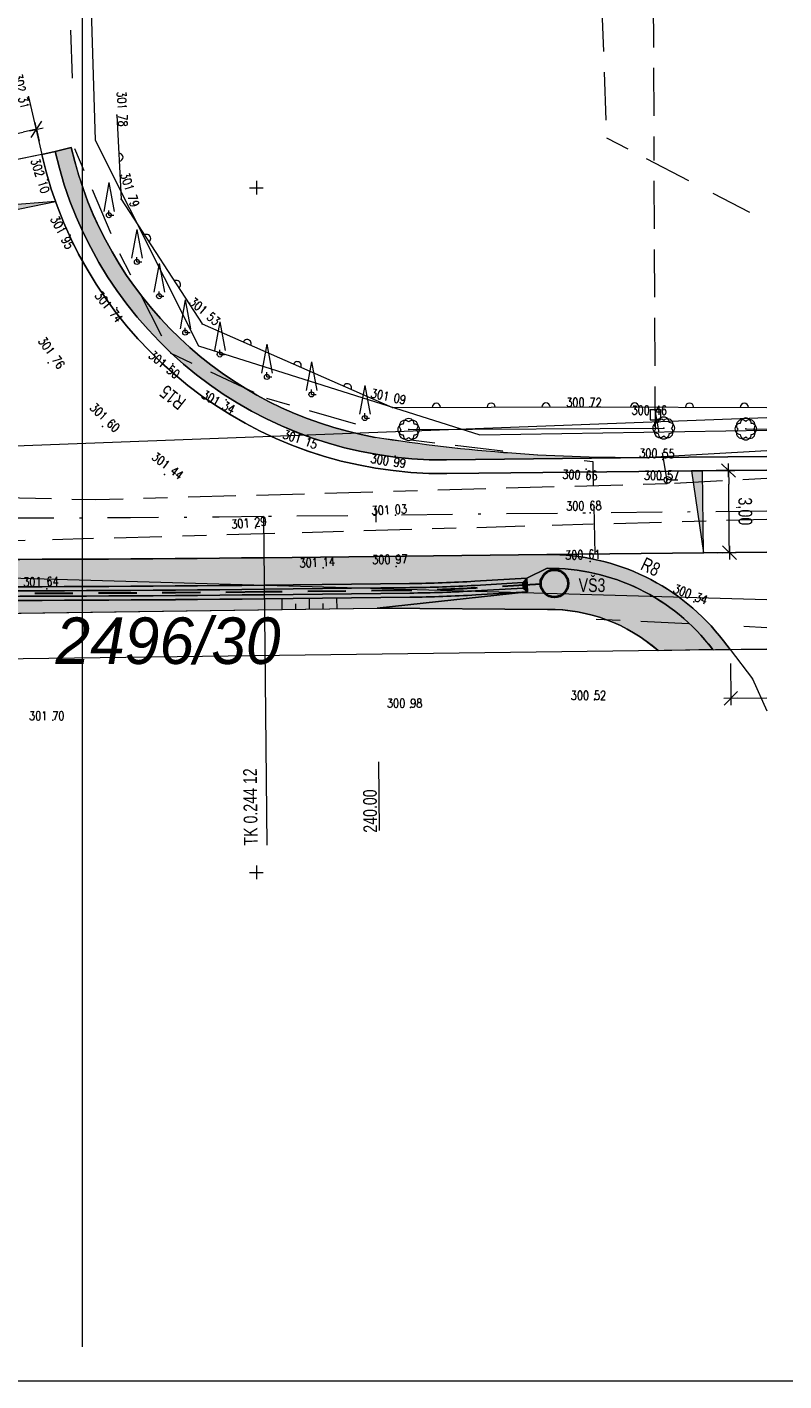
# Model space of a CAD drawing. Header units: metres. Extents: x -457068 to -456753, y -1111244 to -1111169.
# Tile 17 of 19: x -456833 to -456806, y -1111244 to -1111194. Entities that reach past the tile are written whole.
import ezdxf
from ezdxf.enums import TextEntityAlignment as Align

# ---------------------------------------------------------------- set-up
doc = ezdxf.new("R2010")
doc.units = ezdxf.units.M
doc.header["$MEASUREMENT"] = 0
for name, pattern in [('6.1622', [40, 3.5, -3, 7, -3, 3.5, 3.5, -3, 7, -3, 3.5]), ('6.2322', [40, 3.5, -3, 7, -4, 6, -3, 7, -3, 3.5]), ('6.6022', [39, 3.5, -3, 7, -6, -6, 7, -3, 3.5]), ('DGN Style 2', [9.310131, 5.586079, -3.724053]), ('DGN Style 4', [14.90552, 7.448105, -3.724053, 0.00931, -3.724053])]:
    doc.linetypes.add(name, pattern=pattern)
doc.layers.get('0').update_dxf_attribs({"lineweight": 13})
for name, color, linetype, lineweight in [('BARVY_KOMUNIKACE', 254, 'Continuous', 0), ('BARVY_KRAJNICE', 101, 'Continuous', 0), ('BARVY_NASYP', 71, 'Continuous', 0), ('BARVY_OPRAVA_STERK_KOM', 221, 'Continuous', 0), ('BARVY_VSAK', 9, 'Continuous', 0), ('BARVY_ZAREZ', 31, 'Continuous', 0), ('HRANICE', 7, 'Continuous', 13), ('Hranice parcel', 9, 'Continuous', 13), ('HRANY NAVRH', 1, 'Continuous', 13), ('HRANY_NASYP', 96, 'Continuous', 13), ('HRANY_ZAREZ', 30, 'Continuous', 13), ('HRANY_ZELEN', 96, 'Continuous', 13), ('IS_CEZ_NN_NADZ', 1, 'Continuous', 0), ('IS_CEZ_NN_PODZ', 1, '6.6022', 0), ('IS_SMVAK_KANAL_SPL_TRASA', 32, '6.2322', 0), ('IS_SMVAK_VODA_TRASA', 5, '6.1622', 0), ('KOMUNIKACE', 7, 'Continuous', 13), ('KOMUNIKACE_CHODNIK', 7, 'Continuous', 13), ('KOTY', 1, 'Continuous', 13), ('KRAJNICE', 1, 'Continuous', 13), ('KULTURA', 3, 'Continuous', 13), ('OSA', 1, 'DGN Style 4', 13), ('Parcelní čísla', 9, 'Continuous', 13), ('POLOMERY', 1, 'Continuous', 13), ('POPIS SACHET', 32, 'Continuous', 13), ('RAMECEK', 7, 'Continuous', 0), ('SACHTA', 32, 'Continuous', 40), ('SIT', 5, 'Continuous', 13), ('SITE_VODOVOD', 7, 'Continuous', 13), ('SKLONOVNIK', 1, 'Continuous', 0), ('SKRYTE_BODY', 7, 'Continuous', 0), ('SRAFY ZAREZ', 30, 'Continuous', 13), ('STANIČENÍ', 1, 'Continuous', 13), ('TEREN', 7, 'Continuous', 13), ('VSAKOVACI_RYHA_POTRUBI', 32, 'DGN Style 2', 30), ('VYSKY', 34, 'Continuous', 0)]:
    doc.layers.add(name, color=color, linetype=linetype, lineweight=lineweight)
doc.styles.add('ARIAL', font='arial.ttf')
doc.styles.add('ROMANS', font='romans.shx')
doc.styles.add('Style-Arial', font='arial.ttf')
doc.styles.add('Style-cs_Italics', font='cs_Italics.shx')
doc.styles.add('Style-Times New Roman', font='times.ttf')
doc.dimstyles.new('1 500', dxfattribs={"dimtxt": 1, "dimasz": 1, "dimexe": 0, "dimexo": 1, "dimgap": 0.5, "dimtad": 1, "dimzin": 0, "dimtxsty": 'Style-Times New Roman', "dimblk": 'KONCOVA ZNACKA KOTY_1.0', "dimcen": 0, "dimazin": 3, "dimtfac": 1, "dimtdec": 0, "dimtofl": 0, "dimtmove": 0, "dimatfit": 1, "dimldrblk": 'KONCOVA ZNACKA KOTY_1.0', "dimfxl": 0, "dimtolj": 1, "dimtzin": 0, "dimarcsym": 0})

# ---------------------------------------------------------------- blocks, each defined once
blk = doc.blocks.new('SIT')
at = {"color": 0, "linetype": 'ByBlock', "lineweight": -2}
for p, q in [((-1, 0), (1, 0)), ((0, 1), (0, -1))]:
    blk.add_line(p, q, dxfattribs=at)
blk = doc.blocks.new('STROM_JE')
at = {"color": 0, "linetype": 'ByBlock', "lineweight": -2}
for p, q in [((0, 4.76), (-0.77, 0.56)), ((0, 4.76), (0.77, 0.56)), ((0, 0), (0, 0.7)), ((0, 0), (0.7, 0))]:
    blk.add_line(p, q, dxfattribs=at)
blk.add_circle((0, 0), 0.371, dxfattribs=at)
blk = doc.blocks.new('SOUP_V')
at = {"color": 0, "linetype": 'ByBlock', "lineweight": -2}
for p, q in [((-0.5, 0), (-1.5, 0)), ((0.5, 0), (1.5, 0))]:
    blk.add_line(p, q, dxfattribs=at)
blk.add_circle((0, 0), 0.5, dxfattribs=at)
blk.add_point((0, 0), dxfattribs=at)
blk = doc.blocks.new('SAV')
at = {"color": 0, "linetype": 'ByBlock', "lineweight": -2}
for p, q in [((-0.75, 0.75), (-0.75, -0.75)), ((-0.75, 0.75), (0.75, 0.75)), ((0, 0.75), (0, -1.75)), ((0.75, 0.75), (0.75, -0.75)), ((-0.75, -0.75), (0.75, -0.75))]:
    blk.add_line(p, q, dxfattribs=at)
blk = doc.blocks.new('KER')
at = {"color": 0, "linetype": 'ByBlock', "lineweight": -2, "flags": 128}
blk.add_lwpolyline([(-0.8, -0.8, 1.000074), (0.8, -0.8)], format="xyb", dxfattribs=at)
at = {"color": 0, "linetype": 'ByBlock', "lineweight": -2}
for centre, start, end in [((-0.8, 0), 89.9989, 270.0011), ((-0.57, 0.53), 44.9958, 225.0042), ((0, 0.8), 359.9958, 180.0042), ((0.57, 0.53), 314.9989, 135.0011), ((0.8, 0), 269.9989, 90.0011), ((-0.57, -0.6), 134.9989, 315.0011), ((0.57, -0.6), 224.9958, 45.0042)]:
    blk.add_arc(centre, 0.8, start, end, dxfattribs=at)
blk = doc.blocks.new('PLOTZDEN')
at = {"color": 0, "linetype": 'ByBlock', "lineweight": -2}
blk.add_arc((0, 0), 0.6, 270, 90, dxfattribs=at)
blk = doc.blocks.new('KONCOVA ZNACKA KOTY_1.0')
blk.add_line((0, 0), (-1, 0))
at = {"layer": 'KOTY'}
for p, q in [((-0.5, -0.5), (0.5, 0.5)), ((-0.5, 0), (0.5, 0)), ((0, -0.5), (0, 0.5))]:
    blk.add_line(p, q, dxfattribs=at)
blk = doc.blocks.new('*D24')
at = {"layer": 'Defpoints', "color": 0, "linetype": 'Continuous', "lineweight": 0}
for p in [(-456808.709, -1111210.335), (-456807.762, -1111210.324), (-456808.676, -1111213.335)]:
    blk.add_point(p, dxfattribs=at)
at = {"layer": 'KOTY', "color": 0, "linetype": 'ByBlock', "lineweight": -2}
for p, q in [((-456808.209, -1111210.329), (-456807.762, -1111210.324)), ((-456808.176, -1111213.329), (-456807.729, -1111213.324))]:
    blk.add_line(p, q, dxfattribs=at)
at = {"layer": 'KOTY', "color": 0, "linetype": 'Continuous'}
blk.add_line((-456807.734, -1111212.824), (-456807.756, -1111210.824), dxfattribs=at)
at = {"layer": 'KOTY', "color": 0, "linetype": 'Continuous', "xscale": 0.5, "yscale": 0.5, "zscale": 0.5}
for p, rotation in [((-456807.762, -1111210.324), 90.62929367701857), ((-456807.729, -1111213.324), 270.6292936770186)]:
    blk.add_blockref('KONCOVA ZNACKA KOTY_1.0', p, dxfattribs=dict(at, rotation=rotation))
at = {"layer": 'KOTY', "color": 7, "linetype": 'Continuous', "insert": (-456807.195, -1111211.818), "char_height": 0.5, "attachment_point": 5, "rotation": 270.6293, "style": 'ARIAL'}
blk.add_mtext('\\A1;\\H1x;\\W0.75;3,00', dxfattribs=at)
blk = doc.blocks.new('*D26')
at = {"layer": 'Defpoints', "color": 0, "linetype": 'Continuous', "lineweight": 0}
for p in [(-456833.026, -1111197.869), (-456832.838, -1111198.786), (-456835.73, -1111199.381)]:
    blk.add_point(p, dxfattribs=at)
at = {"layer": 'KOTY', "color": 0, "linetype": 'Continuous'}
blk.add_line((-456835.429, -1111198.364), (-456833.516, -1111197.97), dxfattribs=at)
at = {"layer": 'KOTY', "color": 0, "linetype": 'ByBlock', "lineweight": -2}
for p, q in [((-456832.938, -1111198.296), (-456833.026, -1111197.869)), ((-456835.831, -1111198.892), (-456835.919, -1111198.465))]:
    blk.add_line(p, q, dxfattribs=at)
at = {"layer": 'KOTY', "color": 0, "linetype": 'Continuous', "xscale": 0.5, "yscale": 0.5, "zscale": 0.5}
for p, rotation in [((-456833.026, -1111197.869), 11.6378687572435), ((-456835.919, -1111198.465), 191.6378687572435)]:
    blk.add_blockref('KONCOVA ZNACKA KOTY_1.0', p, dxfattribs=dict(at, rotation=rotation))
at = {"layer": 'KOTY', "color": 7, "linetype": 'Continuous', "insert": (-456834.584, -1111197.628), "char_height": 0.5, "attachment_point": 5, "rotation": 11.6379, "style": 'ARIAL'}
blk.add_mtext('\\A1;\\H1x;\\W0.75;2,95', dxfattribs=at)

msp = doc.modelspace()

# ---------------------------------------------------------------- hatches: boundary and pattern name
at = {"layer": 'BARVY_KRAJNICE', "ltscale": 0.25, "extrusion": (0, 0, -1)}
msp.add_hatch(color=256, dxfattribs=at).paths.add_polyline_path([(456820.66, -1111209.116, 0.300845), (456831.759, -1111198.539), (456832.35, -1111198.674, -0.352814), (456818.057, -1111209.937), (456810.651, -1111209.856, 0.042433)])
at = {"layer": 'BARVY_KRAJNICE', "ltscale": 0.25}
for points in [[(-456850.653, -1111214.46, 0.006468), (-456824.719, -1111214.511), (-456819.406, -1111214.452, 0.011999), (-456817.02, -1111214.369), (-456815.133, -1111214.258), (-456814.39, -1111213.897, -0.236738), (-456808.346, -1111216.846), (-456808.325, -1111216.874), (-456807.702, -1111216.866), (-456807.948, -1111216.543, 0.236738), (-456814.395, -1111213.397), (-456824.73, -1111213.511, -0.006468), (-456850.638, -1111213.46), (-456857.464, -1111213.359), (-456857.466, -1111213.509), (-456857.516, -1111216.837), (-456857.016, -1111216.847), (-456856.986, -1111214.866), (-456856.979, -1111214.366)], [(-456808.346, -1111216.846, 0.236738), (-456814.39, -1111213.897), (-456815.133, -1111214.258), (-456815.103, -1111214.757), (-456820.591, -1111215.356), (-456814.373, -1111215.397, -0.185688), (-456810.336, -1111216.9)]]:
    msp.add_hatch(color=256, dxfattribs=at).paths.add_polyline_path(points)
at = {"layer": 'BARVY_VSAK', "ltscale": 0.25, "extrusion": (0, 0, -1)}
for points in [[(456816.999, -1111214.718, 0.011999), (456819.402, -1111214.802), (456824.715, -1111214.861, 0.006468), (456850.658, -1111214.81), (456856.834, -1111214.718), (456856.986, -1111214.866), (456850.661, -1111214.96, -0.006468), (456824.714, -1111215.011), (456819.4, -1111214.952, -0.011999), (456816.99, -1111214.868), (456815.103, -1111214.757), (456815.262, -1111214.616)], [(456817.02, -1111214.369, 0.011999), (456819.406, -1111214.452), (456824.719, -1111214.511, 0.006468), (456850.653, -1111214.46), (456856.979, -1111214.366), (456856.831, -1111214.518), (456850.655, -1111214.61, -0.006468), (456824.718, -1111214.661), (456819.404, -1111214.602, -0.011999), (456817.011, -1111214.519), (456815.274, -1111214.416), (456815.133, -1111214.258)], [(456817.011, -1111214.519, 0.011999), (456819.404, -1111214.602), (456824.718, -1111214.661, 0.006468), (456850.655, -1111214.61), (456856.831, -1111214.518), (456856.834, -1111214.718), (456850.658, -1111214.81, -0.006468), (456824.715, -1111214.861), (456819.402, -1111214.802, -0.011999), (456816.999, -1111214.718), (456815.262, -1111214.616), (456815.274, -1111214.416)]]:
    msp.add_hatch(color=256, dxfattribs=at).paths.add_polyline_path(points)
at = {"layer": 'BARVY_VSAK', "ltscale": 0.25}
msp.add_hatch(color=256, dxfattribs=at).paths.add_polyline_path([(-456815.103, -1111214.757), (-456815.262, -1111214.616), (-456815.274, -1111214.416), (-456815.133, -1111214.258)])
at = {"layer": 'BARVY_ZAREZ', "ltscale": 0.25, "extrusion": (0, 0, -1)}
msp.add_hatch(color=256, dxfattribs=at).paths.add_polyline_path([(456816.99, -1111214.868, 0.011999), (456819.4, -1111214.952), (456824.714, -1111215.011, 0.006468), (456850.661, -1111214.96), (456856.986, -1111214.866), (456840.645, -1111215.63), (456820.591, -1111215.356), (456815.103, -1111214.757)])
at = {"layer": 'SKLONOVNIK', "ltscale": 0.25}
for points in [[(-456835.37, -1111201.13), (-456835.447, -1111200.753), (-456832.334, -1111200.505)], [(-456809.119, -1111210.34), (-456808.676, -1111213.335), (-456808.709, -1111210.335, 0.001009)]]:
    msp.add_hatch(color=256, dxfattribs=at).paths.add_polyline_path(points)

# ---------------------------------------------------------------- linework, layer by layer
at = {"layer": 'BARVY_KOMUNIKACE', "ltscale": 0.25, "flags": 128}
for points in [[(-456806.365, -1111210.309), (-456818.051, -1111210.437, -0.352814), (-456832.838, -1111198.786), (-456835.73, -1111199.381), (-456835.535, -1111200.327), (-456834.913, -1111203.348, -0.4766), (-456840.82, -1111210.558, -0.002447), (-456850.594, -1111210.461), (-456935.562, -1111209.196, -0.000003), (-456935.562, -1111209.196), (-456947.237, -1111209.022, -0.000003), (-456947.237, -1111209.022), (-456954.943, -1111208.907)], [(-456961.359, -1111211.812), (-456953.33, -1111211.931), (-456946.166, -1111212.038), (-456927.02, -1111212.323), (-456923.236, -1111212.38), (-456889.695, -1111212.879), (-456885.163, -1111212.946), (-456885.085, -1111212.948), (-456873.804, -1111213.115), (-456873.804, -1111213.115), (-456868.114, -1111213.2), (-456857.464, -1111213.359), (-456850.638, -1111213.46, 0.006468), (-456824.73, -1111213.511), (-456814.395, -1111213.397), (-456806.365, -1111213.309)]]:
    msp.add_lwpolyline(points, format="xyb", dxfattribs=at)
at = {"layer": 'BARVY_KRAJNICE', "ltscale": 0.25, "flags": 128}
msp.add_lwpolyline([(-456806.365, -1111209.809), (-456810.651, -1111209.856), (-456810.651, -1111209.856), (-456818.057, -1111209.937, -0.352814), (-456832.35, -1111198.674), (-456832.838, -1111198.786, 0.352814), (-456818.051, -1111210.437), (-456806.365, -1111210.309)], format="xyb", dxfattribs=at)
for points in [[(-456820.66, -1111209.116, -0.300845), (-456831.759, -1111198.539), (-456832.35, -1111198.674, 0.352814), (-456818.057, -1111209.937), (-456810.651, -1111209.856, -0.042433)], [(-456850.653, -1111214.46, 0.006468), (-456824.719, -1111214.511), (-456819.406, -1111214.452, 0.011999), (-456817.02, -1111214.369), (-456815.133, -1111214.258), (-456814.39, -1111213.897, -0.236738), (-456808.346, -1111216.846), (-456808.325, -1111216.874), (-456807.702, -1111216.866), (-456807.948, -1111216.543, 0.236738), (-456814.395, -1111213.397), (-456824.73, -1111213.511, -0.006468), (-456850.638, -1111213.46), (-456857.464, -1111213.359), (-456857.466, -1111213.509), (-456857.516, -1111216.837), (-456857.016, -1111216.847), (-456856.986, -1111214.866), (-456856.979, -1111214.366)], [(-456808.346, -1111216.846, 0.236738), (-456814.39, -1111213.897), (-456815.133, -1111214.258), (-456815.103, -1111214.757), (-456820.591, -1111215.356), (-456814.373, -1111215.397, -0.185688), (-456810.336, -1111216.9)]]:
    msp.add_lwpolyline(points, format="xyb", close=True, dxfattribs=at)
at = {"layer": 'BARVY_NASYP', "ltscale": 0.25, "flags": 128}
msp.add_lwpolyline([(-456806.365, -1111209.612), (-456810.651, -1111209.856), (-456806.365, -1111209.809)], dxfattribs=at)
at = {"layer": 'BARVY_OPRAVA_STERK_KOM', "ltscale": 0.25, "flags": 128}
msp.add_lwpolyline([(-456806.365, -1111213.309), (-456814.395, -1111213.397, -0.236738), (-456807.948, -1111216.543), (-456807.702, -1111216.866), (-456806.365, -1111216.848)], format="xyb", dxfattribs=at)
at = {"layer": 'BARVY_VSAK', "ltscale": 0.25, "flags": 128}
for points in [[(-456816.999, -1111214.718, -0.011999), (-456819.402, -1111214.802), (-456824.715, -1111214.861, -0.006468), (-456850.658, -1111214.81), (-456856.834, -1111214.718), (-456856.986, -1111214.866), (-456850.661, -1111214.96, 0.006468), (-456824.714, -1111215.011), (-456819.4, -1111214.952, 0.011999), (-456816.99, -1111214.868), (-456815.103, -1111214.757), (-456815.262, -1111214.616)], [(-456817.02, -1111214.369, -0.011999), (-456819.406, -1111214.452), (-456824.719, -1111214.511, -0.006468), (-456850.653, -1111214.46), (-456856.979, -1111214.366), (-456856.831, -1111214.518), (-456850.655, -1111214.61, 0.006468), (-456824.718, -1111214.661), (-456819.404, -1111214.602, 0.011999), (-456817.011, -1111214.519), (-456815.274, -1111214.416), (-456815.133, -1111214.258)], [(-456817.011, -1111214.519, -0.011999), (-456819.404, -1111214.602), (-456824.718, -1111214.661, -0.006468), (-456850.655, -1111214.61), (-456856.831, -1111214.518), (-456856.834, -1111214.718), (-456850.658, -1111214.81, 0.006468), (-456824.715, -1111214.861), (-456819.402, -1111214.802, 0.011999), (-456816.999, -1111214.718), (-456815.262, -1111214.616), (-456815.274, -1111214.416)]]:
    msp.add_lwpolyline(points, format="xyb", close=True, dxfattribs=at)
msp.add_lwpolyline([(-456815.103, -1111214.757), (-456815.133, -1111214.258), (-456815.274, -1111214.416), (-456815.262, -1111214.616)], close=True, dxfattribs=at)
at = {"layer": 'BARVY_ZAREZ', "ltscale": 0.25, "flags": 128}
msp.add_lwpolyline([(-456816.99, -1111214.868, -0.011999), (-456819.4, -1111214.952), (-456824.714, -1111215.011, -0.006468), (-456850.661, -1111214.96), (-456856.986, -1111214.866), (-456840.645, -1111215.63), (-456820.591, -1111215.356), (-456815.103, -1111214.757)], format="xyb", close=True, dxfattribs=at)
at = {"layer": 'HRANICE', "ltscale": 0.25}
for p, q in [((-456830.099, -1111197.357), (-456829.943, -1111200.42)), ((-456829.943, -1111200.42), (-456826.987, -1111204.974)), ((-456826.987, -1111204.974), (-456820.034, -1111208.027)), ((-456820.034, -1111208.027), (-456812.822, -1111208.001)), ((-456812.822, -1111208.001), (-456806.365, -1111208.023))]:
    msp.add_line(p, q, dxfattribs=at)
at = {"layer": 'Hranice parcel', "ltscale": 0.25}
for p, q in [((-456837.84, -1111214.13), (-456806.365, -1111215.035)), ((-456806.365, -1111216.848), (-456835.16, -1111217.22))]:
    msp.add_line(p, q, dxfattribs=at)
at = {"layer": 'Hranice parcel', "ltscale": 0.25, "flags": 128}
msp.add_lwpolyline([(-456831.744, -1111170.564), (-456830.89, -1111198.26), (-456827.11, -1111205.77), (-456816.84, -1111209.02), (-456806.365, -1111208.855)], dxfattribs=at)
at = {"layer": 'HRANY NAVRH', "ltscale": 0.25}
for p, q in [((-456832.838, -1111198.786), (-456835.73, -1111199.381)), ((-456806.365, -1111210.309), (-456818.051, -1111210.437)), ((-456806.365, -1111213.309), (-456824.73, -1111213.511)), ((-456807.702, -1111216.866), (-456807.948, -1111216.543)), ((-456807.702, -1111216.866), (-456806.365, -1111216.848))]:
    msp.add_line(p, q, dxfattribs=at)
for centre, radius, start, end in [((-456818.216, -1111195.438), 15, 192.895, 270.6293), ((-456814.307, -1111221.397), 8, 37.3538, 90.6293)]:
    msp.add_arc(centre, radius, start, end, dxfattribs=at)
at = {"layer": 'HRANY NAVRH', "ltscale": 0.25, "extrusion": (0, 0, -1)}
msp.add_arc((456835.73, -1110212.071), 1001.5, 269.370706, 270.85295, dxfattribs=at)
at = {"layer": 'HRANY_NASYP', "ltscale": 0.25}
msp.add_line((-456806.365, -1111209.612), (-456810.651, -1111209.856), dxfattribs=at)
at = {"layer": 'HRANY_ZAREZ', "ltscale": 0.25}
for p, q in [((-456820.591, -1111215.356), (-456815.103, -1111214.757)), ((-456840.645, -1111215.63), (-456820.591, -1111215.356))]:
    msp.add_line(p, q, dxfattribs=at)
at = {"layer": 'HRANY_ZELEN', "ltscale": 0.25}
for p, q in [((-456832.35, -1111198.674), (-456831.759, -1111198.539)), ((-456814.373, -1111215.397), (-456820.591, -1111215.356)), ((-456810.336, -1111216.9), (-456808.346, -1111216.846))]:
    msp.add_line(p, q, dxfattribs=at)
for centre, radius, start, end in [((-456818.216, -1111195.438), 13.894, 192.895, 259.8696), ((-456814.307, -1111221.397), 6, 48.5519, 90.6293)]:
    msp.add_arc(centre, radius, start, end, dxfattribs=at)
at = {"layer": 'HRANY_ZELEN', "ltscale": 0.25, "extrusion": (0, 0, -1)}
msp.add_arc((456811.301, -1111150.625), 59.235, 269.37071, 279.08991, dxfattribs=at)
at = {"layer": 'IS_CEZ_NN_NADZ', "ltscale": 0.25}
msp.add_line((-456840.988, -1111209.702), (-456806.365, -1111208.387), dxfattribs=at)
at = {"layer": 'IS_CEZ_NN_PODZ', "ltscale": 0.25}
msp.add_lwpolyline([(-456832.486, -1111170.564), (-456832.44, -1111173.14), (-456832.06, -1111183.07), (-456831.85, -1111192.63), (-456831.64, -1111198.57), (-456830, -1111202.4), (-456828.15, -1111206.03), (-456824.63, -1111207.69), (-456819.36, -1111209.21), (-456812.72, -1111210), (-456812.59, -1111215.75), (-456807.21, -1111216.01), (-456806.365, -1111216.059)], dxfattribs=at)
at = {"layer": 'IS_SMVAK_KANAL_SPL_TRASA', "ltscale": 0.25}
for p, q in [((-456812.559, -1111189.163), (-456812.213, -1111198.18)), ((-456812.213, -1111198.18), (-456806.365, -1111201.225)), ((-456836.82, -1111212.97), (-456806.365, -1111212.097))]:
    msp.add_line(p, q, dxfattribs=at)
at = {"layer": 'IS_SMVAK_VODA_TRASA', "ltscale": 0.25}
msp.add_line((-456810.438, -1111208.128), (-456810.517, -1111189.21), dxfattribs=at)
for points in [[(-456810.003, -1111210.81), (-456810.026, -1111210.539), (-456810.438, -1111208.128)], [(-456806.365, -1111210.621), (-456810.003, -1111210.81), (-456830.86, -1111211.4), (-456864.25, -1111210.65), (-456879.08, -1111210.05)]]:
    msp.add_lwpolyline(points, dxfattribs=at)
at = {"layer": 'KOMUNIKACE', "ltscale": 0.25}
for p, q in [((-456833.318, -1111196.687), (-456832.838, -1111198.786)), ((-456807.702, -1111216.866), (-456806.891, -1111217.928)), ((-456806.891, -1111217.928), (-456806.365, -1111219.098))]:
    msp.add_line(p, q, dxfattribs=at)
at = {"layer": 'KOMUNIKACE_CHODNIK', "ltscale": 0.25}
msp.add_point((-456812.822, -1111208.001), dxfattribs=at)
at = {"layer": 'KOTY', "linetype": 'Continuous'}
for p, q in [((-456807.696, -1111217.366), (-456807.68, -1111218.643)), ((-456807.433, -1111218.39), (-456807.927, -1111218.896)), ((-456807.683, -1111218.393), (-456807.677, -1111218.893)), ((-456807.43, -1111218.64), (-456807.93, -1111218.646)), ((-456807.68, -1111218.643), (-456806.365, -1111218.627))]:
    msp.add_line(p, q, dxfattribs=at)
at = {"layer": 'KRAJNICE', "ltscale": 0.25}
for p, q in [((-456832.838, -1111198.786), (-456832.35, -1111198.674)), ((-456806.365, -1111209.809), (-456818.057, -1111209.937)), ((-456814.39, -1111213.897), (-456815.133, -1111214.258)), ((-456819.406, -1111214.452), (-456824.719, -1111214.511)), ((-456815.133, -1111214.258), (-456817.02, -1111214.369)), ((-456815.133, -1111214.258), (-456815.103, -1111214.757)), ((-456819.4, -1111214.952), (-456824.714, -1111215.011)), ((-456815.103, -1111214.757), (-456816.99, -1111214.868)), ((-456808.325, -1111216.874), (-456808.346, -1111216.846)), ((-456808.325, -1111216.874), (-456807.702, -1111216.866))]:
    msp.add_line(p, q, dxfattribs=at)
at = {"layer": 'KRAJNICE', "lineweight": 0, "ltscale": 0.25}
for p, q in [((-456819.404, -1111214.602), (-456824.718, -1111214.661)), ((-456815.274, -1111214.416), (-456817.011, -1111214.519)), ((-456815.262, -1111214.616), (-456816.999, -1111214.718)), ((-456815.133, -1111214.258), (-456815.274, -1111214.416)), ((-456815.274, -1111214.416), (-456815.262, -1111214.616)), ((-456815.262, -1111214.616), (-456815.103, -1111214.757)), ((-456819.402, -1111214.802), (-456824.715, -1111214.861))]:
    msp.add_line(p, q, dxfattribs=at)
at = {"layer": 'KRAJNICE', "ltscale": 0.25}
for centre, radius, start, end in [((-456818.216, -1111195.438), 14.5, 192.895, 270.6293), ((-456814.307, -1111221.397), 7.5, 37.3538, 90.6293)]:
    msp.add_arc(centre, radius, start, end, dxfattribs=at)
at = {"layer": 'KRAJNICE', "lineweight": 0, "ltscale": 0.25, "extrusion": (0, 0, -1)}
for centre, radius, start, end in [((456835.73, -1110212.071), 1002.65, 269.370706, 270.85295), ((456819.952, -1111164.705), 49.9, 266.6209, 269.3707), ((456835.73, -1110212.071), 1002.85, 269.370706, 270.85295), ((456819.952, -1111164.705), 50.1, 266.6209, 269.3707)]:
    msp.add_arc(centre, radius, start, end, dxfattribs=at)
at = {"layer": 'KRAJNICE', "ltscale": 0.25, "extrusion": (0, 0, -1)}
for centre, radius, start, end in [((456835.73, -1110212.071), 1002.5, 269.370706, 270.85295), ((456819.952, -1111164.705), 49.75, 266.6209, 269.3707), ((456835.73, -1110212.071), 1003, 269.370706, 270.85295), ((456819.952, -1111164.705), 50.25, 266.6209, 269.3707)]:
    msp.add_arc(centre, radius, start, end, dxfattribs=at)
at = {"layer": 'KULTURA', "ltscale": 0.25}
for p, q in [((-456819.441, -1111208.828), (-456810.129, -1111208.774)), ((-456807.133, -1111208.807), (-456806.365, -1111208.813))]:
    msp.add_line(p, q, dxfattribs=at)
at = {"layer": 'OSA', "ltscale": 0.25}
msp.add_line((-456806.365, -1111211.809), (-456824.747, -1111212.011), dxfattribs=at)
at = {"layer": 'OSA', "ltscale": 0.25, "extrusion": (0, 0, -1)}
msp.add_arc((456835.73, -1110212.071), 1000, 269.370706, 270.85295, dxfattribs=at)
at = {"layer": 'RAMECEK', "ltscale": 0.25}
msp.add_line((-456831.365, -1111170.564), (-456831.365, -1111242.314), dxfattribs=at)
at = {"layer": 'RAMECEK', "ltscale": 0.25, "flags": 128}
msp.add_lwpolyline([(-457067.615, -1111243.564), (-456752.615, -1111243.564), (-456752.615, -1111169.314), (-457067.615, -1111169.314)], close=True, dxfattribs=at)
at = {"layer": 'SACHTA', "ltscale": 0.25}
msp.add_circle((-456814.12, -1111214.448), 0.5, dxfattribs=at)
at = {"layer": 'SKLONOVNIK', "ltscale": 0.25, "flags": 128}
msp.add_lwpolyline([(-456835.37, -1111201.13), (-456832.334, -1111200.505), (-456835.447, -1111200.753)], close=True, dxfattribs=at)
msp.add_lwpolyline([(-456809.119, -1111210.34), (-456808.676, -1111213.335), (-456808.709, -1111210.335, 0.001009)], format="xyb", close=True, dxfattribs=at)
at = {"layer": 'SKRYTE_BODY', "ltscale": 0.25}
for p in [(-456833.318, -1111196.687), (-456830.099, -1111197.357), (-456832.625, -1111199.714), (-456829.943, -1111200.42), (-456831.799, -1111201.735), (-456830.091, -1111204.39), (-456826.987, -1111204.974), (-456832.607, -1111206.389), (-456828.057, -1111206.435), (-456826.099, -1111207.743), (-456820.034, -1111208.027), (-456830.619, -1111208.714), (-456823.124, -1111209.059), (-456819.441, -1111208.828), (-456810.129, -1111208.774), (-456807.133, -1111208.807), (-456819.931, -1111209.802), (-456810.164, -1111209.92), (-456810.164, -1111209.92), (-456828.356, -1111210.477), (-456828.356, -1111210.477), (-456812.959, -1111210.282), (-456819.921, -1111211.958), (-456819.921, -1111211.958), (-456812.82, -1111211.874), (-456825.032, -1111212.424), (-456825.032, -1111212.424), (-456812.82, -1111213.653), (-456812.82, -1111213.653), (-456822.557, -1111213.879), (-456822.557, -1111213.879), (-456819.902, -1111213.825), (-456832.649, -1111214.641), (-456809.032, -1111215.123), (-456806.891, -1111217.928)]:
    msp.add_point(p, dxfattribs=at)
at = {"layer": 'SRAFY ZAREZ', "ltscale": 0.25}
for p, q in [((-456824.057, -1111215.404), (-456824.061, -1111215.004)), ((-456823.057, -1111215.39), (-456823.062, -1111214.993)), ((-456822.057, -1111215.376), (-456822.062, -1111214.982)), ((-456823.557, -1111215.397), (-456823.559, -1111215.197)), ((-456822.557, -1111215.383), (-456822.559, -1111215.185))]:
    msp.add_line(p, q, dxfattribs=at)
at = {"layer": 'STANIČENÍ', "flags": 128}
for points in [[(-456824.747, -1111212.011), (-456824.615, -1111224.01)], [(-456820.626, -1111212.216), (-456820.631, -1111211.716)], [(-456820.502, -1111223.465), (-456820.529, -1111220.965)]]:
    msp.add_lwpolyline(points, dxfattribs=at)
at = {"layer": 'TEREN', "ltscale": 0.25}
for p in [(-456819.369, -1111218.984), (-456812.657, -1111218.698), (-456832.437, -1111219.444)]:
    msp.add_point(p, dxfattribs=at)
at = {"layer": 'VSAKOVACI_RYHA_POTRUBI', "ltscale": 0.25}
for p, q in [((-456814.619, -1111214.478), (-456817.005, -1111214.619)), ((-456819.403, -1111214.702), (-456824.717, -1111214.761))]:
    msp.add_line(p, q, dxfattribs=at)
at = {"layer": 'VSAKOVACI_RYHA_POTRUBI', "ltscale": 0.25, "extrusion": (0, 0, -1)}
for centre, radius, start, end in [((456819.952, -1111164.705), 50, 266.6209, 269.3707), ((456835.73, -1110212.071), 1002.75, 269.370706, 270.85295)]:
    msp.add_arc(centre, radius, start, end, dxfattribs=at)

# ---------------------------------------------------------------- block references
at = {"layer": 'HRANICE', "ltscale": 0.25, "xscale": 0.25, "yscale": 0.25, "zscale": 0.25}
for p, rotation in [((-456830.021, -1111198.888), 2.915581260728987), ((-456829.009, -1111201.858), 32.98758985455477), ((-456827.921, -1111203.536), 32.98758985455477), ((-456825.342, -1111205.696), 66.294152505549), ((-456823.51, -1111206.501), 66.294152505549), ((-456821.679, -1111207.305), 66.294152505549), ((-456818.428, -1111208.021), 90.20655627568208), ((-456816.428, -1111208.014), 90.20655627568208), ((-456814.428, -1111208.007), 90.20655627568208), ((-456811.188, -1111208.007), 89.80291842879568), ((-456809.188, -1111208.013), 89.80291842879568), ((-456807.188, -1111208.02), 89.80291842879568)]:
    msp.add_blockref('PLOTZDEN', p, dxfattribs=dict(at, rotation=rotation))
at = {"layer": 'KULTURA', "ltscale": 0.25, "xscale": 0.25, "yscale": 0.25, "zscale": 0.25}
for name, p in [('STROM_JE', (-456830.384, -1111201.004)), ('STROM_JE', (-456829.363, -1111202.712)), ('STROM_JE', (-456828.553, -1111203.96)), ('STROM_JE', (-456827.596, -1111205.289)), ('STROM_JE', (-456826.335, -1111206.089)), ('STROM_JE', (-456824.618, -1111206.908)), ('STROM_JE', (-456822.989, -1111207.547)), ('STROM_JE', (-456821.043, -1111208.412)), ('KER', (-456819.441, -1111208.828)), ('KER', (-456810.129, -1111208.774)), ('KER', (-456807.133, -1111208.807))]:
    msp.add_blockref(name, p, dxfattribs=at)
at = {"layer": 'SIT', "ltscale": 0.25, "xscale": 0.25, "yscale": 0.25, "zscale": 0.25}
for p in [(-456825, -1111200), (-456825, -1111225)]:
    msp.add_blockref('SIT', p, dxfattribs=at)
at = {"layer": 'SITE_VODOVOD', "ltscale": 0.25, "xscale": 0.25, "yscale": 0.25, "zscale": 0.25}
for name, p in [('SAV', (-456810.438, -1111208.288)), ('SOUP_V', (-456809.99, -1111210.668))]:
    msp.add_blockref(name, p, dxfattribs=at)

# ---------------------------------------------------------------- texts
at = {"layer": 'Parcelní čísla', "style": 'Style-cs_Italics'}
msp.add_text('2496/30', height=1.7, dxfattribs=at).set_placement((-456828.227, -1111217.39), align=Align.CENTER)
at = {"layer": 'POLOMERY', "linetype": 'Continuous', "style": 'Style-Arial', "width": 0.74}
for s, rotation, p in [('R15', 141.7622, (-456827.685, -1111207.953)), ('R8', 333.9915, (-456810.902, -1111213.695))]:
    msp.add_text(s, height=0.5, rotation=rotation, dxfattribs=at).set_placement(p, align=Align.MIDDLE_LEFT)
at = {"layer": 'POPIS SACHET', "linetype": 'Continuous', "style": 'Style-Arial', "width": 0.74}
msp.add_text('VŠ3', height=0.5, dxfattribs=at).set_placement((-456813.235, -1111214.512), align=Align.MIDDLE_LEFT)
at = {"layer": 'STANIČENÍ', "insert": (-456824.948, -1111224.014), "char_height": 0.5, "attachment_point": 7, "rotation": 90.6293, "line_spacing_factor": 0.72, "style": 'Style-Arial'}
msp.add_mtext('\\H1x;\\W0.74;TK 0.244 12', dxfattribs=at)
at = {"layer": 'STANIČENÍ', "lineweight": 0, "insert": (-456820.602, -1111221.966), "char_height": 0.5, "attachment_point": 9, "rotation": 90.6293, "line_spacing_factor": 1.8, "style": 'Style-Arial'}
msp.add_mtext('\\H1x;\\W0.74;240.00', dxfattribs=at)
at = {"layer": 'VYSKY', "style": 'ROMANS', "width": 0.8}
for s, rotation, p in [('302 31 ', 282.895, (-456833.721, -1111196.608)), ('301 78 ', 272.9156, (-456830.056, -1111197.225)), ('302 10 ', 287.5626, (-456833.022, -1111199.703)), ('301 79 ', 287.9516, (-456829.747, -1111200.213)), ('301 95 ', 297.492, (-456832.192, -1111201.793)), ('301 74 ', 308.7996, (-456830.461, -1111204.528)), ('301 53 ', 319.6409, (-456826.924, -1111204.699)), ('301 76 ', 305.3863, (-456832.56, -1111206.196)), ('301 50 ', 320.5507, (-456828.396, -1111206.642)), ('301 34 ', 331.1968, (-456826.388, -1111208.012)), ('301 09 ', 348.1491, (-456820.126, -1111207.803)), ('301 60 ', 316.3058, (-456830.578, -1111208.572)), ('301 15 ', 341.5191, (-456823.366, -1111209.373)), ('300 55 ', 358.6853, (-456810.293, -1111209.867)), ('301 44 ', 322.0795, (-456828.272, -1111210.338)), ('300 99 ', 351.4811, (-456820.121, -1111210.153)), ('300 66 ', 357.8926, (-456813.103, -1111210.652)), ('301 03 ', 2.9437, (-456820.053, -1111211.915)), ('300 68 ', 1.0035, (-456812.952, -1111211.776)), ('301 29 ', 5.2096, (-456825.172, -1111212.387)), ('301 14 ', 2.7416, (-456822.683, -1111213.835)), ('300 97 ', 1.2782, (-456820.034, -1111213.728)), ('300 61 ', 1.702, (-456812.99, -1111213.558)), ('301 64 ', 1.3798, (-456832.775, -1111214.544)), ('300 34 ', 338.7904, (-456809.129, -1111215.032))]:
    msp.add_text(s, height=0.325, rotation=rotation, dxfattribs=at).set_placement(p, align=Align.CENTER)
for s, p in [('300 72 ', (-456812.952, -1111208.001)), ('300 46 ', (-456810.568, -1111208.288)), ('300 57 ', (-456810.12, -1111210.668)), ('300 52 ', (-456812.787, -1111218.698)), ('301 70 ', (-456832.567, -1111219.444)), ('300 98 ', (-456819.499, -1111218.984))]:
    msp.add_text(s, height=0.325, dxfattribs=at).set_placement(p, align=Align.CENTER)

# ---------------------------------------------------------------- dimensions: what is measured, and where the dimension line sits
at = {"layer": 'KOTY', "linetype": 'Continuous'}
for base, p1, p2, angle, picture, middle in [((-456833.026, -1111197.869), (-456835.73, -1111199.381), (-456832.838, -1111198.786), 11.6379, '*D26', (-456834.584, -1111197.628)), ((-456807.762, -1111210.324), (-456808.676, -1111213.335), (-456808.709, -1111210.335), 90.6293, '*D24', (-456807.195, -1111211.818))]:
    dim = msp.add_linear_dim(base=base, p1=p1, p2=p2, angle=angle, text='\\H1x;\\W0.75;<>', dimstyle='1 500', override={"dimscale": 0, "dimtxt": 0.5, "dimasz": 0.5, "dimexo": 0.5, "dimgap": 0.25, "dimtxsty": 'ARIAL', "dimclrt": 7, "dimtdec": 2, "dimlwd": 65535}, dxfattribs=at)
    dim.commit()
    dim.dimension.update_dxf_attribs({"geometry": picture, "text_midpoint": middle})

doc.saveas('drawing.dxf')
